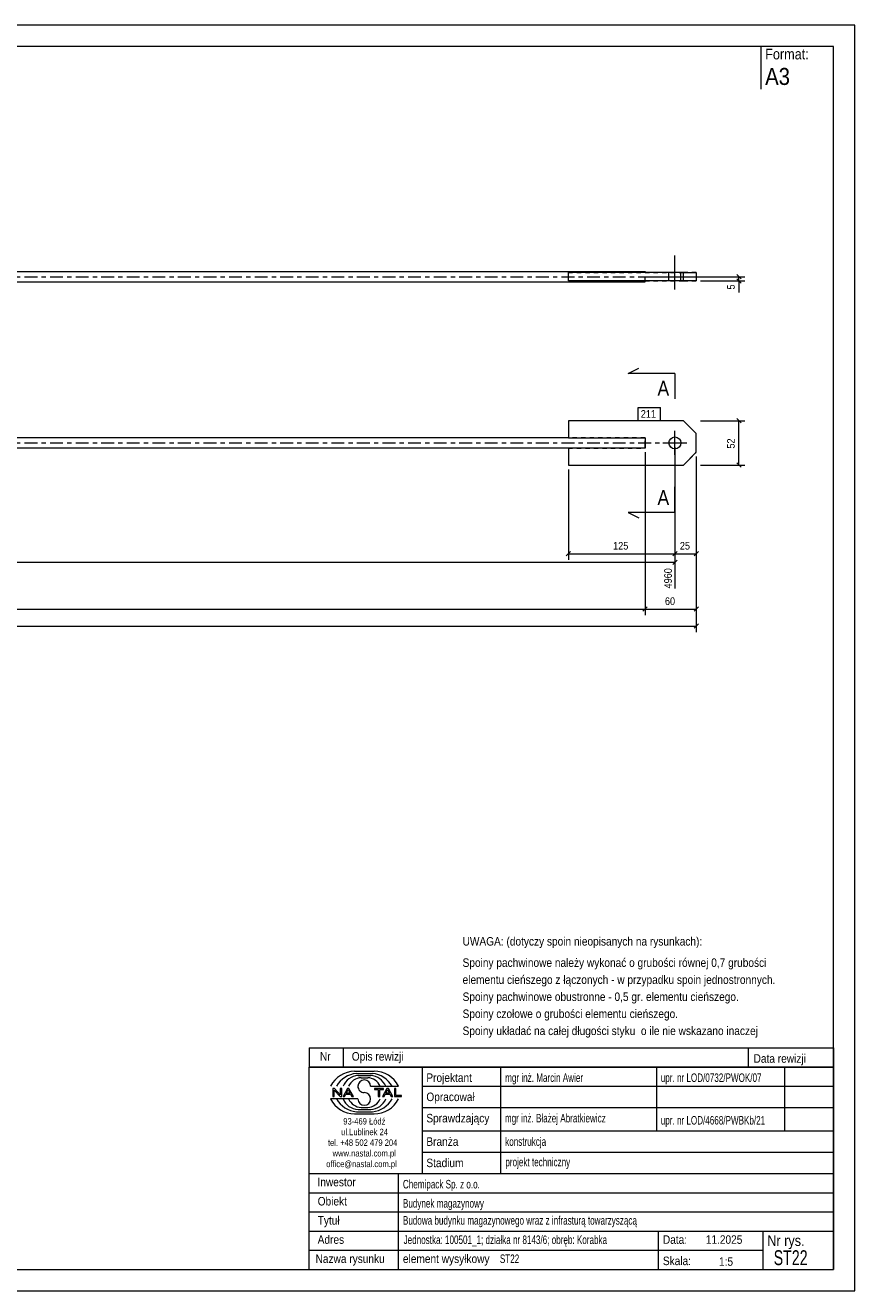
# Model space of a CAD drawing. Header units: millimetres. Extents: x 0 to 420, y 0 to 297.
# Tile 2 of 2: x 225 to 420, y 0 to 297. Entities that reach past the tile are written whole.
import ezdxf

# ---------------------------------------------------------------- set-up
doc = ezdxf.new("R2010")
doc.units = ezdxf.units.MM
for name, pattern in [('XKITLINE00', [0]), ('XKITLINE01', [4, 1, -1, 1, -1]), ('XKITLINE03', [6, 3, -1, 1, -1])]:
    doc.linetypes.add(name, pattern=pattern)
for name, color, linetype, lineweight in [('Arkusz rysunku', 3, 'Continuous', 0), ('Element', 2, 'Continuous', 0), ('Inny typ obiektu', 7, 'Continuous', 0), ('Przekrój', 7, 'Continuous', 0), ('Wymiar', 4, 'Continuous', 0), ('Znak elementu', 2, 'Continuous', 0), ('Śruba', 3, 'Continuous', 0)]:
    doc.layers.add(name, color=color, linetype=linetype, lineweight=lineweight)
doc.styles.add('ARIAL', font='ARIAL.TTF')

msp = doc.modelspace()

# ---------------------------------------------------------------- linework, layer by layer
at = {"layer": 'Arkusz rysunku', "linetype": 'XKITLINE00', "lineweight": 0}
for p, q in [((420, 297), (0, 297)), ((420, 297), (415, 297)), ((420, 0), (420, 297)), ((415, 292), (5, 292)), ((415, 5), (415, 292)), ((5, 5), (415, 5)), ((0, 0), (420, 0))]:
    msp.add_line(p, q, dxfattribs=at)
at = {"layer": 'Element', "linetype": 'XKITLINE00', "lineweight": 0}
for p, q in [((207.22, 239.2), (370.82, 239.2)), ((379.82, 239), (352.82, 239)), ((352.82, 237), (352.82, 239)), ((370.82, 239.2), (370.82, 239)), ((379.82, 237), (379.82, 239)), ((379.82, 239), (382.82, 239)), ((382.82, 239), (382.82, 237)), ((207.22, 236.8), (370.82, 236.8)), ((379.82, 237), (352.82, 237)), ((352.82, 237), (352.82, 237)), ((370.82, 236.8), (370.82, 237)), ((382.82, 237), (379.82, 237)), ((382.82, 237), (382.82, 237)), ((379.82, 204.18), (352.82, 204.18)), ((352.82, 204.18), (352.82, 200.18)), ((382.82, 201.18), (379.82, 204.18)), ((379.82, 204.18), (379.82, 204.18)), ((352.82, 200.18), (207.22, 200.18)), ((352.82, 200.18), (370.82, 200.18)), ((370.82, 200.18), (370.82, 199.47)), ((370.82, 198.5), (370.82, 199.47)), ((382.82, 196.78), (382.82, 201.18)), ((352.82, 197.78), (207.22, 197.78)), ((370.82, 197.78), (352.82, 197.78)), ((352.82, 197.78), (352.82, 193.78)), ((370.82, 198.5), (370.82, 197.78)), ((379.82, 193.78), (382.82, 196.78)), ((352.82, 193.78), (379.82, 193.78)), ((379.82, 193.78), (379.82, 193.78))]:
    msp.add_line(p, q, dxfattribs=at)
at = {"layer": 'Element', "linetype": 'XKITLINE03', "lineweight": 0}
for p, q in [((207.22, 238), (380.82, 238)), ((207.22, 198.98), (380.82, 198.98))]:
    msp.add_line(p, q, dxfattribs=at)
at = {"layer": 'Element', "linetype": 'XKITLINE01', "lineweight": 0}
for p, q in [((352.82, 239), (352.82, 239)), ((352.82, 239), (370.82, 239)), ((370.82, 239), (352.82, 239)), ((352.82, 239), (352.82, 239)), ((352.82, 239), (379.82, 239)), ((370.82, 237), (370.82, 239)), ((370.82, 237), (370.82, 239)), ((379.82, 239), (379.82, 239)), ((382.82, 239), (379.82, 239)), ((382.82, 239), (382.82, 239)), ((352.82, 237), (370.82, 237)), ((370.82, 237), (352.82, 237)), ((352.82, 237), (352.82, 237)), ((352.82, 237), (379.82, 237)), ((352.82, 237), (352.82, 237)), ((370.82, 237), (370.82, 237)), ((379.82, 237), (382.82, 237)), ((379.82, 204.18), (352.82, 204.18)), ((379.82, 204.18), (382.82, 201.18)), ((370.82, 200.18), (352.82, 200.18)), ((352.82, 200.18), (370.82, 200.18)), ((370.82, 200.18), (370.82, 199.47)), ((370.82, 199.47), (370.82, 198.5)), ((370.82, 197.78), (352.82, 197.78)), ((352.82, 197.78), (370.82, 197.78)), ((370.82, 197.78), (370.82, 198.5)), ((379.82, 193.78), (382.82, 196.78)), ((352.82, 193.78), (379.82, 193.78))]:
    msp.add_line(p, q, dxfattribs=at)
at = {"layer": 'Inny typ obiektu', "linetype": 'XKITLINE00', "lineweight": 0}
for p, q in [((398, 292), (398, 282)), ((292, 57), (292, 52.5)), ((292, 57), (415, 57)), ((300, 57), (300, 52.5)), ((395, 57), (395, 52.5)), ((415, 57), (415, 52.5)), ((415, 52.5), (292, 52.5)), ((292, 5), (292, 52.5)), ((292, 52.5), (415, 52.5)), ((302.62, 51.49), (307.23, 51.5)), ((303.07, 50.99), (306.86, 51)), ((303.46, 50.49), (306.45, 50.49)), ((318.5, 52.5), (318.5, 27.5)), ((337, 27.5), (337, 52.5)), ((373.5, 52.5), (373.5, 37.5)), ((403.5, 52.5), (403.5, 37.5)), ((415, 52.5), (415, 5)), ((304.2, 49.98), (305.73, 49.99)), ((306.42, 47.99), (312.98, 47.99)), ((318.5, 48), (415, 48)), ((303.43, 45.01), (297, 45.01)), ((297.93, 47.44), (297.57, 47.44)), ((297.57, 47.44), (297.57, 45.56)), ((297.57, 45.56), (297.9, 45.56)), ((297.9, 47.04), (299.29, 45.56)), ((297.9, 45.56), (297.9, 47.04)), ((299.31, 45.96), (297.93, 47.44)), ((299.29, 45.56), (299.65, 45.56)), ((299.65, 47.44), (299.31, 47.44)), ((299.31, 47.44), (299.31, 45.96)), ((299.65, 45.56), (299.65, 47.44)), ((300.96, 47.44), (299.94, 45.56)), ((299.94, 45.56), (300.31, 45.56)), ((300.31, 45.56), (300.61, 46.13)), ((300.61, 46.13), (301.71, 46.13)), ((300.71, 46.33), (301.14, 47.24)), ((301.6, 46.33), (300.71, 46.33)), ((301.33, 47.44), (300.96, 47.44)), ((301.14, 47.24), (301.6, 46.33)), ((302.41, 45.56), (301.33, 47.44)), ((301.71, 46.13), (302.02, 45.56)), ((302.02, 45.56), (302.41, 45.56)), ((309.43, 47.44), (307.34, 47.44)), ((307.34, 47.44), (307.34, 47.22)), ((307.34, 47.22), (308.21, 47.22)), ((308.21, 47.22), (308.21, 45.56)), ((308.21, 45.56), (308.56, 45.56)), ((308.56, 45.56), (308.56, 47.22)), ((308.56, 47.22), (309.43, 47.22)), ((310.21, 47.44), (309.2, 45.56)), ((309.2, 45.56), (309.57, 45.56)), ((309.43, 47.22), (309.43, 47.44)), ((309.57, 45.56), (309.86, 46.13)), ((309.86, 46.13), (310.96, 46.13)), ((309.96, 46.33), (310.39, 47.24)), ((310.86, 46.33), (309.96, 46.33)), ((310.59, 47.44), (310.21, 47.44)), ((310.4, 47.24), (310.39, 47.24)), ((310.4, 47.24), (310.86, 46.33)), ((311.67, 45.56), (310.59, 47.44)), ((310.96, 46.13), (311.27, 45.56)), ((311.27, 45.56), (311.67, 45.56)), ((312.36, 47.44), (312.01, 47.44)), ((312.01, 47.44), (312.01, 45.56)), ((312.01, 45.56), (313.66, 45.56)), ((312.36, 45.78), (312.36, 47.44)), ((313.66, 45.78), (312.36, 45.78)), ((313.66, 45.56), (313.66, 45.78)), ((303.07, 42.01), (306.86, 42)), ((303.46, 42.51), (306.45, 42.51)), ((304.2, 43.02), (305.73, 43.01)), ((318.5, 43), (415, 43)), ((302.62, 41.51), (307.23, 41.5)), ((318.5, 37.5), (415, 37.5)), ((318.5, 32.5), (415, 32.5)), ((292, 27.5), (415, 27.5)), ((313, 5), (313, 27.5)), ((292, 23), (415, 23)), ((292, 18.5), (415, 18.5)), ((292, 14), (415, 14)), ((374, 5), (374, 14)), ((398.5, 5), (398.5, 14)), ((292, 9.5), (398.5, 9.5)), ((292, 5), (415, 5))]:
    msp.add_line(p, q, dxfattribs=at)
for centre, radius, start, end in [((302.72, 45.08), 6.42, 90.8317, 153.0136), ((303.67, 45), 6.02, 95.7347, 150.2266), ((306.22, 46.41), 4.08, 22.7023, 86.7527), ((306.24, 44.98), 6.04, 29.8256, 84.1252), ((307.25, 45.07), 6.43, 27.0191, 90.199), ((303.7, 46.42), 4.07, 93.3428, 157.3393), ((304.33, 46.6), 3.38, 92.229, 155.8008), ((304.92, 47.99), 1.49, 0.0741, 179.9259), ((304.92, 47.99), 1.49, 179.9259, 270), ((305.59, 46.6), 3.39, 24.2351, 87.5913), ((302.72, 47.92), 6.42, 206.9864, 269.1683), ((303.67, 48), 6.02, 209.7734, 264.2653), ((303.7, 46.58), 4.07, 202.6607, 266.6572), ((304.33, 46.4), 3.38, 204.1992, 267.771), ((304.92, 45.01), 1.49, 180.0741, 359.9259), ((304.92, 45), 1.49, 0.0741, 90), ((305.59, 46.4), 3.39, 272.4087, 335.7649), ((306.22, 46.59), 4.08, 273.2473, 337.2977), ((306.24, 48.02), 6.04, 275.8748, 330.1744), ((307.25, 47.93), 6.43, 269.801, 332.9809)]:
    msp.add_arc(centre, radius, start, end, dxfattribs=at)
at = {"layer": 'Przekrój', "linetype": 'XKITLINE00', "lineweight": 0}
for p, q in [((366.82, 215.31), (369.32, 216.56)), ((371.82, 215.31), (366.82, 215.31)), ((377.82, 215.31), (371.82, 215.31)), ((377.82, 215.31), (377.82, 209.31)), ((377.82, 182.65), (377.82, 188.65)), ((366.82, 182.65), (369.32, 181.4)), ((371.82, 182.65), (366.82, 182.65)), ((377.82, 182.65), (371.82, 182.65))]:
    msp.add_line(p, q, dxfattribs=at)
at = {"layer": 'Wymiar', "linetype": 'XKITLINE00', "lineweight": 0}
for p, q in [((371.82, 238), (394.26, 238)), ((392.31, 238.51), (393.33, 237.49)), ((392.82, 237), (392.82, 238)), ((383.82, 237), (394.26, 237)), ((392.31, 237.51), (393.33, 236.49)), ((392.82, 237), (392.82, 234.31)), ((392.82, 237), (392.82, 234.31)), ((383.82, 204.18), (394.26, 204.18)), ((392.31, 204.69), (393.33, 203.67)), ((392.82, 193.78), (392.82, 204.18)), ((370.82, 196.78), (370.82, 158.54)), ((370.82, 196.78), (370.82, 158.54)), ((377.82, 197.98), (377.82, 164.82)), ((377.82, 197.98), (377.82, 171.54)), ((377.82, 197.98), (377.82, 171.54)), ((382.82, 195.78), (382.82, 154.54)), ((382.82, 195.78), (382.82, 158.54)), ((382.82, 195.78), (382.82, 171.54)), ((383.82, 193.78), (394.26, 193.78)), ((392.31, 194.29), (393.33, 193.27)), ((352.82, 192.78), (352.82, 171.54)), ((353.33, 173.49), (352.31, 172.47)), ((352.82, 172.98), (377.82, 172.98)), ((378.33, 173.49), (377.31, 172.47)), ((378.33, 173.49), (377.31, 172.47)), ((377.82, 172.98), (382.82, 172.98)), ((383.33, 173.49), (382.31, 172.47)), ((42.62, 170.98), (377.82, 170.98)), ((378.33, 171.49), (377.31, 170.47)), ((371.33, 160.49), (370.31, 159.47)), ((371.33, 160.49), (370.31, 159.47)), ((383.33, 160.49), (382.31, 159.47)), ((42.62, 159.98), (370.82, 159.98)), ((370.82, 159.98), (382.82, 159.98)), ((30.62, 155.98), (382.82, 155.98)), ((383.33, 156.49), (382.31, 155.47))]:
    msp.add_line(p, q, dxfattribs=at)
at = {"layer": 'Znak elementu', "linetype": 'XKITLINE00', "lineweight": 0}
for p, q in [((369.21, 207.28), (374.42, 207.28)), ((369.21, 204.28), (369.21, 207.28)), ((374.42, 204.28), (374.42, 207.28)), ((369.21, 204.28), (374.42, 204.28))]:
    msp.add_line(p, q, dxfattribs=at)
at = {"layer": 'Śruba', "linetype": 'XKITLINE00', "lineweight": 0}
for p, q in [((377.82, 235), (377.82, 243)), ((376.42, 237), (376.42, 239)), ((379.22, 237), (379.22, 239)), ((377.82, 196.18), (377.82, 201.78)), ((375.02, 198.98), (380.62, 198.98))]:
    msp.add_line(p, q, dxfattribs=at)
msp.add_circle((377.82, 198.98), 1.4, dxfattribs=at)

# ---------------------------------------------------------------- texts
at = {"layer": 'Inny typ obiektu', "style": 'ARIAL'}
for s, height, width, p in [('Format:', 2.5, 0.85, (399, 289)), ('A3', 4, 0.85, (399, 283)), ('UWAGA: (dotyczy spoin nieopisanych na rysunkach):', 2, 0.85, (328, 81)), ('Spoiny pachwinowe należy wykonać o grubości równej 0,7 grubości', 2, 0.85, (328, 76)), ('elementu cieńszego z łączonych - w przypadku spoin jednostronnych.', 2, 0.85, (328, 72)), ('Spoiny pachwinowe obustronne - 0,5 gr. elementu cieńszego.', 2, 0.85, (328, 68)), ('Spoiny czołowe o grubości elementu cieńszego.', 2, 0.85, (328, 64)), ('Spoiny układać na całej długości styku  o ile nie wskazano inaczej', 2, 0.85, (328, 60)), ('Nr', 2, 0.85, (294.54, 54)), ('Opis rewizji', 2, 0.85, (302, 54)), ('Data rewizji', 2, 0.85, (396.28, 53.5)), ('Projektant', 2, 0.85, (319.5, 49)), ('mgr inż. Marcin Awier', 2, 0.68, (338, 49)), ('upr. nr LOD/0732/PWOK/07', 2, 0.68, (374.5, 49)), ('Opracował', 2, 0.85, (319.5, 44.5)), ('Sprawdzający', 2, 0.85, (319.5, 39.5)), ('mgr inż. Błażej Abratkiewicz', 2, 0.68, (337.94, 39.5)), ('93-469 Łódź', 1.5, 0.85, (300, 39)), ('upr. nr LOD/4668/PWBKb/21', 2, 0.68, (374.5, 39)), ('ul.Lublinek 24', 1.5, 0.85, (299.5, 36.5)), ('Branża', 2, 0.85, (319.5, 34)), ('konstrukcja', 2, 0.68, (338, 34)), ('tel. +48 502 479 204', 1.5, 0.85, (296.41, 34)), ('www.nastal.com.pl', 1.5, 0.85, (297.5, 31.5)), ('office@nastal.com.pl', 1.5, 0.85, (296, 29)), ('Stadium', 2, 0.85, (319.5, 29)), ('projekt techniczny', 2, 0.68, (338.04, 29.19)), ('Inwestor', 2, 0.85, (293.96, 24.5)), ('Chemipack Sp. z o.o.', 2, 0.68, (314, 24)), ('Obiekt', 2, 0.85, (294, 20)), ('Budynek magazynowy', 2, 0.68, (314, 19.5)), ('Tytuł', 2, 0.85, (294, 15.5)), ('Budowa budynku magazynowego wraz z infrasturą towarzyszącą', 2, 0.68, (314, 15.5)), ('Adres', 2, 0.85, (294, 11)), ('Jednostka: 100501_1; działka nr 8143/6; obręb: Korabka', 2, 0.68, (314.16, 10.96)), ('Data:', 2, 0.85, (375, 11)), ('11.2025', 2, 0.85, (385.06, 11)), ('Nr rys.', 2.5, 0.85, (399.5, 10.5)), ('ST22', 3.5, 0.68, (401, 6)), ('Nazwa rysunku', 2, 0.85, (293.5, 6.5)), ('element wysyłkowy', 2, 0.85, (314, 6.5)), ('ST22', 2, 0.68, (336.75, 6.5)), ('Skala:', 2, 0.85, (375, 6)), ('1:5', 2, 0.85, (388.16, 5.85))]:
    msp.add_text(s, height=height, dxfattribs=dict(at, width=width)).set_placement(p)
at = {"layer": 'Przekrój', "style": 'ARIAL', "width": 0.85}
for p in [(373.71, 210.06), (373.71, 184.4)]:
    msp.add_text('A', height=3.5, dxfattribs=at).set_placement(p)
at = {"layer": 'Wymiar', "style": 'ARIAL', "width": 0.85}
for s, p in [('5', (391.86, 234.99)), ('52', (391.86, 197.65)), ('4960', (377.1, 164.82))]:
    msp.add_text(s, height=1.8, rotation=90.0002, dxfattribs=at).set_placement(p)
for s, p in [('125', (363.32, 173.94)), ('25', (378.98, 173.94)), ('60', (375.48, 160.94))]:
    msp.add_text(s, height=1.8, dxfattribs=at).set_placement(p)
at = {"layer": 'Znak elementu', "style": 'ARIAL', "width": 0.85}
msp.add_text('211', height=1.8, dxfattribs=at).set_placement((369.81, 204.88))

doc.saveas('drawing.dxf')
